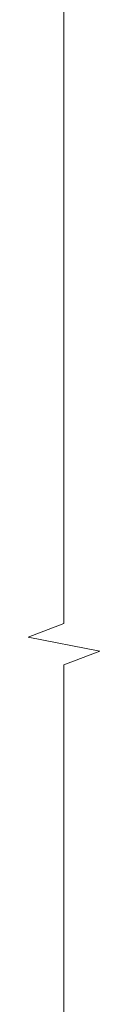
# Model space of a CAD drawing. Header units: millimetres. Extents: x 0 to 21000, y 0 to 14850.
# Tile 47 of 56: x 19240 to 19340, y 8514 to 9885. Entities that reach past the tile are written whole.
import ezdxf

# ---------------------------------------------------------------- set-up
doc = ezdxf.new("R2010")
doc.units = ezdxf.units.MM
doc.layers.add('Standard', color=7, linetype='Continuous', lineweight=25)

msp = doc.modelspace()

# ---------------------------------------------------------------- linework, layer by layer
at = {"layer": 'Standard', "color": 7, "linetype": 'Continuous', "lineweight": 13, "transparency": 33554687}
for p, q in [((19290.2, 9497.7), (19290.2, 9950.9)), ((19290.2, 9044.5), (19290.2, 9497.7)), ((19240.2, 9025.2), (19290.2, 9044.5)), ((19340.2, 9005.9), (19240.2, 9025.2)), ((19290.2, 8986.6), (19340.2, 9005.9)), ((19290.2, 8533.4), (19290.2, 8986.6)), ((19290.2, 8080.2), (19290.2, 8533.4))]:
    msp.add_line(p, q, dxfattribs=at)

doc.saveas('drawing.dxf')
